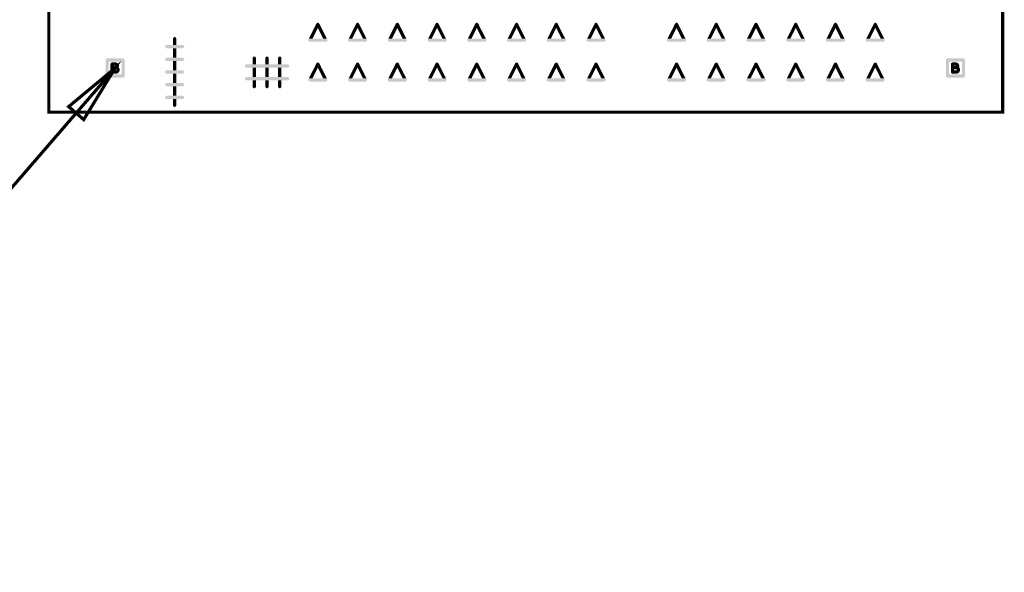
# Model space of a CAD drawing. Extents: x -16.7 to 17.3, y -13.5 to 8.5.
# Tile 17 of 37: x -0.2 to 2.2, y -1.3 to 0.1. Entities that reach past the tile are written whole.
import ezdxf

# ---------------------------------------------------------------- set-up
doc = ezdxf.new("R2010")
doc.units = 0
doc.layers.get('0').update_dxf_attribs({"linetype": 'CONTINUOUS'})
doc.layers.add('FAB_ART', color=2, linetype='CONTINUOUS')

# ---------------------------------------------------------------- blocks, each defined once
blk = doc.blocks.new('CUSTOM_1')
for points in [[(-0.024, 0.02), (-0.0239, 0.0209), (0.024, 0.02), (0.0238, 0.0209)], [(-0.024, 0.016), (-0.024, 0.02), (0.024, 0.016), (0.024, 0.02)], [(-0.024, -0.016), (-0.024, 0.016), (-0.016, -0.016), (-0.016, 0.016)], [(-0.0239, 0.0209), (-0.0235, 0.0217), (0.0238, 0.0209), (0.0236, 0.0217)], [(-0.0235, 0.0217), (-0.0231, 0.0225), (0.0236, 0.0217), (0.023, 0.0225)], [(-0.0231, 0.0225), (-0.0223, 0.0231), (0.023, 0.0225), (0.0225, 0.0231)], [(-0.0223, 0.0231), (-0.0217, 0.0236), (0.0225, 0.0231), (0.0215, 0.0236)], [(-0.0217, 0.0236), (-0.0204, 0.0239), (0.0215, 0.0236), (0.0209, 0.0239)], [(-0.0204, 0.0239), (-0.02, 0.024), (0.0209, 0.0239), (0.02, 0.024)], [(-0.0117, 0.01), (-0.0116, 0.0105), (0.0081, 0.01), (0.0078, 0.0105)], [(-0.0117, 0.0089), (-0.0117, 0.01), (0.0088, 0.0089), (0.0081, 0.01)], [(-0.0117, 0.0069), (-0.0117, 0.0089), (0.0095, 0.0069), (0.0088, 0.0089)], [(-0.0117, 0.0063), (-0.0117, 0.0069), (0.0096, 0.0063), (0.0095, 0.0069)], [(-0.0117, 0.006), (-0.0117, 0.0063), (0.0096, 0.006), (0.0096, 0.0063)], [(-0.0117, 0.0047), (-0.0117, 0.006), (-0.0037, 0.0047), (-0.0037, 0.006)], [(-0.0117, 0.0046), (-0.0117, 0.0047), (0.0095, 0.0046), (0.0095, 0.0047)], [(-0.0117, 0.0022), (-0.0117, 0.0046), (0.0088, 0.0022), (0.0095, 0.0046)], [(-0.0117, 0.0021), (-0.0117, 0.0022), (0.0088, 0.0021), (0.0088, 0.0022)], [(-0.0117, 0.0019), (-0.0117, 0.0021), (0.0087, 0.0019), (0.0088, 0.0021)], [(-0.0117, 0.0008), (-0.0117, 0.0019), (0.0098, 0.0008), (0.0087, 0.0019)], [(-0.0117, 0.0007), (-0.0117, 0.0008), (0.01, 0.0007), (0.0098, 0.0008)], [(-0.0117, -0.0009), (-0.0117, 0.0007), (0.0108, -0.0009), (0.01, 0.0007)], [(-0.0116, 0.0109), (-0.0111, 0.0118), (0.0074, 0.0109), (0.0065, 0.0118)], [(-0.0116, 0.0105), (-0.0116, 0.0109), (0.0078, 0.0105), (0.0074, 0.0109)], [(-0.0111, 0.0118), (-0.0109, 0.0123), (0.0065, 0.0118), (0.0059, 0.0123)], [(-0.0109, 0.0123), (-0.0108, 0.0125), (0.0059, 0.0123), (0.0056, 0.0125)], [(-0.0108, 0.0125), (-0.0106, 0.0127), (0.0056, 0.0125), (0.0052, 0.0127)], [(-0.0106, 0.0127), (-0.0094, 0.0136), (0.0052, 0.0127), (0.0031, 0.0136)], [(-0.0094, 0.0136), (-0.0091, 0.0137), (0.0031, 0.0136), (0.0029, 0.0137)], [(-0.0091, 0.0137), (-0.008, 0.0139), (0.0029, 0.0137), (0.0021, 0.0139)], [(-0.008, 0.0139), (-0.0077, 0.014), (0.0021, 0.0139), (0.0013, 0.014)], [(0.0013, 0.0057), (0.0005, 0.006), (0.0097, 0.0057), (0.0096, 0.006)], [(0.0011, 0.0047), (0.0013, 0.0049), (0.0095, 0.0047), (0.0096, 0.0049)], [(0.0014, 0.0056), (0.0013, 0.0057), (0.0097, 0.0056), (0.0097, 0.0057)], [(0.0013, 0.0049), (0.0014, 0.0051), (0.0096, 0.0049), (0.0096, 0.0051)], [(0.0015, 0.0055), (0.0014, 0.0056), (0.0097, 0.0055), (0.0097, 0.0056)], [(0.0014, 0.0051), (0.0015, 0.0055), (0.0096, 0.0051), (0.0097, 0.0055)], [(0.016, -0.016), (0.016, 0.016), (0.024, -0.016), (0.024, 0.016)], [(-0.024, -0.02), (-0.024, -0.016), (0.024, -0.02), (0.024, -0.016)], [(-0.0238, -0.0209), (-0.024, -0.02), (0.0239, -0.0209), (0.024, -0.02)], [(-0.0236, -0.0217), (-0.0238, -0.0209), (0.0235, -0.0217), (0.0239, -0.0209)], [(-0.023, -0.0225), (-0.0236, -0.0217), (0.0231, -0.0225), (0.0235, -0.0217)], [(-0.0225, -0.0231), (-0.023, -0.0225), (0.0223, -0.0231), (0.0231, -0.0225)], [(-0.0215, -0.0236), (-0.0225, -0.0231), (0.0217, -0.0236), (0.0223, -0.0231)], [(-0.0209, -0.0239), (-0.0215, -0.0236), (0.0204, -0.0239), (0.0217, -0.0236)], [(-0.02, -0.024), (-0.0209, -0.0239), (0.02, -0.024), (0.0204, -0.0239)], [(-0.0117, -0.0032), (-0.0117, -0.0009), (0.0115, -0.0032), (0.0108, -0.0009)], [(-0.0117, -0.0033), (-0.0117, -0.0032), (0.0115, -0.0033), (0.0115, -0.0032)], [(-0.0117, -0.006), (-0.0117, -0.0033), (-0.0037, -0.006), (-0.0037, -0.0033)], [(-0.0117, -0.0078), (-0.0117, -0.006), (0.0108, -0.0078), (0.0114, -0.006)], [(-0.0117, -0.0083), (-0.0117, -0.0078), (0.0106, -0.0083), (0.0108, -0.0078)], [(-0.0117, -0.0089), (-0.0117, -0.0083), (0.0103, -0.0089), (0.0106, -0.0083)], [(-0.0117, -0.01), (-0.0117, -0.0089), (0.0096, -0.01), (0.0103, -0.0089)], [(-0.0115, -0.0109), (-0.0117, -0.01), (0.009, -0.0109), (0.0096, -0.01)], [(-0.0113, -0.0117), (-0.0115, -0.0109), (0.0081, -0.0117), (0.009, -0.0109)], [(-0.0109, -0.0121), (-0.0113, -0.0117), (0.0076, -0.0121), (0.0081, -0.0117)], [(-0.0102, -0.0131), (-0.0109, -0.0121), (0.0059, -0.0131), (0.0076, -0.0121)], [(-0.0094, -0.0135), (-0.0102, -0.0131), (0.0053, -0.0135), (0.0059, -0.0131)], [(-0.0092, -0.0136), (-0.0094, -0.0135), (0.0051, -0.0136), (0.0053, -0.0135)], [(-0.0086, -0.0139), (-0.0092, -0.0136), (0.0038, -0.0139), (0.0051, -0.0136)], [(-0.0077, -0.014), (-0.0086, -0.0139), (0.0033, -0.014), (0.0038, -0.0139)], [(0.0029, -0.0036), (0.0021, -0.0033), (0.0116, -0.0036), (0.0115, -0.0033)], [(0.0023, -0.006), (0.0029, -0.0057), (0.0114, -0.006), (0.0114, -0.0057)], [(0.0031, -0.0038), (0.0029, -0.0036), (0.0116, -0.0038), (0.0116, -0.0036)], [(0.0029, -0.0057), (0.003, -0.0054), (0.0114, -0.0057), (0.0115, -0.0054)], [(0.003, -0.0054), (0.0033, -0.005), (0.0115, -0.0054), (0.0116, -0.005)], [(0.0034, -0.0041), (0.0031, -0.0038), (0.0117, -0.0041), (0.0116, -0.0038)], [(0.0033, -0.005), (0.0034, -0.0049), (0.0116, -0.005), (0.0116, -0.0049)], [(0.0035, -0.0043), (0.0034, -0.0041), (0.0117, -0.0043), (0.0117, -0.0041)], [(0.0034, -0.0049), (0.0035, -0.0043), (0.0116, -0.0049), (0.0117, -0.0043)]]:
    blk.add_solid(points)
blk = doc.blocks.new('CUSTOM_4')
for points in [[(-0.024, 0), (-0.0239, 0.0009), (0.024, 0), (0.0238, 0.0009)], [(-0.0238, -0.0009), (-0.024, 0), (0.0239, -0.0009), (0.024, 0)], [(-0.0239, 0.0009), (-0.0235, 0.0017), (0.0238, 0.0009), (0.0236, 0.0017)], [(-0.0235, 0.0017), (-0.0231, 0.0025), (0.0236, 0.0017), (0.023, 0.0025)], [(-0.0231, 0.0025), (-0.0223, 0.0031), (0.023, 0.0025), (0.0225, 0.0031)], [(-0.0223, 0.0031), (-0.0217, 0.0036), (0.0225, 0.0031), (0.0215, 0.0036)], [(-0.0217, 0.0036), (-0.0204, 0.0039), (0.0215, 0.0036), (0.0209, 0.0039)], [(-0.0204, 0.0039), (-0.02, 0.004), (0.0209, 0.0039), (0.02, 0.004)], [(-0.004, 0.02), (-0.0036, 0.0217), (0.004, 0.02), (0.0036, 0.0217)], [(-0.004, 0.004), (-0.004, 0.02), (0.004, 0.004), (0.004, 0.02)], [(-0.0036, 0.0217), (-0.0025, 0.0231), (0.0036, 0.0217), (0.0025, 0.0231)], [(-0.0025, 0.0231), (-0.0009, 0.0239), (0.0025, 0.0231), (0.0009, 0.0239)], [(-0.0009, 0.0239), (-0.0009, 0.0239), (0.0009, 0.0239), (-0.0009, 0.0239)], [(-0.0236, -0.0017), (-0.0238, -0.0009), (0.0235, -0.0017), (0.0239, -0.0009)], [(-0.023, -0.0025), (-0.0236, -0.0017), (0.0231, -0.0025), (0.0235, -0.0017)], [(-0.0225, -0.0031), (-0.023, -0.0025), (0.0223, -0.0031), (0.0231, -0.0025)], [(-0.0215, -0.0036), (-0.0225, -0.0031), (0.0217, -0.0036), (0.0223, -0.0031)], [(-0.0209, -0.0039), (-0.0215, -0.0036), (0.0204, -0.0039), (0.0217, -0.0036)], [(-0.02, -0.004), (-0.0209, -0.0039), (0.02, -0.004), (0.0204, -0.0039)], [(-0.004, -0.02), (-0.004, -0.004), (0.004, -0.02), (0.004, -0.004)], [(-0.0036, -0.0217), (-0.004, -0.02), (0.0036, -0.0217), (0.004, -0.02)], [(-0.0025, -0.0231), (-0.0036, -0.0217), (0.0025, -0.0231), (0.0036, -0.0217)], [(-0.0009, -0.0239), (-0.0025, -0.0231), (0.0009, -0.0239), (0.0025, -0.0231)]]:
    blk.add_solid(points)
blk = doc.blocks.new('CUSTOM_7')
for points in [[(-0.0225, -0.016), (-0.0089, 0.0111), (-0.0135, -0.016), (0, 0.0111)], [(-0.0089, 0.0111), (-0.0036, 0.0218), (0.0089, 0.0111), (0.0036, 0.0218)], [(-0.0036, 0.0218), (-0.0025, 0.0231), (0.0036, 0.0218), (0.0025, 0.0231)], [(-0.0025, 0.0231), (-0.0024, 0.0232), (0.0025, 0.0231), (0.0024, 0.0232)], [(-0.0024, 0.0232), (-0.0009, 0.0239), (0.0024, 0.0232), (0.0009, 0.0239)], [(-0.0009, 0.0239), (0.0008, 0.0239), (0.0009, 0.0239), (0.0008, 0.0239)], [(0.0135, -0.016), (0, 0.0111), (0.0225, -0.016), (0.0089, 0.0111)], [(-0.024, -0.02), (-0.0236, -0.0182), (0.024, -0.02), (0.0236, -0.0182)], [(-0.0238, -0.0209), (-0.024, -0.02), (0.0239, -0.0209), (0.024, -0.02)], [(-0.0236, -0.0217), (-0.0238, -0.0209), (0.0235, -0.0217), (0.0239, -0.0209)], [(-0.0236, -0.0182), (-0.0225, -0.016), (0.0236, -0.0182), (0.0225, -0.016)], [(-0.023, -0.0225), (-0.0236, -0.0217), (0.0231, -0.0225), (0.0235, -0.0217)], [(-0.0225, -0.0231), (-0.023, -0.0225), (0.0223, -0.0231), (0.0231, -0.0225)], [(-0.0215, -0.0236), (-0.0225, -0.0231), (0.0217, -0.0236), (0.0223, -0.0231)], [(-0.0209, -0.0239), (-0.0215, -0.0236), (0.0204, -0.0239), (0.0217, -0.0236)], [(-0.02, -0.024), (-0.0209, -0.0239), (0.02, -0.024), (0.0204, -0.0239)]]:
    blk.add_solid(points)

msp = doc.modelspace()

# ---------------------------------------------------------------- linework, layer by layer
at = {"layer": 'FAB_ART', "const_width": 0.008}
for points in [[(-0.16675, -0.111), (-0.16675, 1.989), (-0.082, 1.989), (-0.059, 1.989), (2.0025, 1.989), (2.0135, 1.989), (2.23325, 1.989), (2.23325, -0.0849), (2.23325, -0.111), (-0.16675, -0.111)], [(0, 0), (-1.093, -1.266), (-1.989, -1.266)], [(-0.0791, -0.12988), (0, 0), (-0.11695, -0.0972), (-0.0791, -0.12988)]]:
    msp.add_lwpolyline(points, dxfattribs=at)

# ---------------------------------------------------------------- block references
at = {"layer": 'FAB_ART'}
for name, p in [('CUSTOM_7', (0.51, 0.09)), ('CUSTOM_7', (0.61, 0.09)), ('CUSTOM_7', (0.71, 0.09)), ('CUSTOM_7', (0.81, 0.09)), ('CUSTOM_7', (0.91, 0.09)), ('CUSTOM_7', (1.01, 0.09)), ('CUSTOM_7', (1.11, 0.09)), ('CUSTOM_7', (1.21, 0.09)), ('CUSTOM_7', (1.4125, 0.09)), ('CUSTOM_7', (1.5125, 0.09)), ('CUSTOM_7', (1.6125, 0.09)), ('CUSTOM_7', (1.7125, 0.09)), ('CUSTOM_7', (1.8125, 0.09)), ('CUSTOM_7', (1.9125, 0.09)), ('CUSTOM_4', (0.14975, 0.054)), ('CUSTOM_4', (0.14975, 0.022)), ('CUSTOM_4', (0.35012, 0.005)), ('CUSTOM_4', (0.38212, 0.005)), ('CUSTOM_4', (0.41412, 0.005)), ('CUSTOM_1', (0, 0)), ('CUSTOM_4', (0.14975, -0.01)), ('CUSTOM_7', (0.51, -0.01)), ('CUSTOM_7', (0.61, -0.01)), ('CUSTOM_7', (0.71, -0.01)), ('CUSTOM_7', (0.81, -0.01)), ('CUSTOM_7', (0.91, -0.01)), ('CUSTOM_7', (1.01, -0.01)), ('CUSTOM_7', (1.11, -0.01)), ('CUSTOM_7', (1.21, -0.01)), ('CUSTOM_7', (1.4125, -0.01)), ('CUSTOM_7', (1.5125, -0.01)), ('CUSTOM_7', (1.6125, -0.01)), ('CUSTOM_7', (1.7125, -0.01)), ('CUSTOM_7', (1.8125, -0.01)), ('CUSTOM_7', (1.9125, -0.01)), ('CUSTOM_1', (2.1145, 0)), ('CUSTOM_4', (0.14975, -0.042)), ('CUSTOM_4', (0.35012, -0.027)), ('CUSTOM_4', (0.38212, -0.027)), ('CUSTOM_4', (0.41412, -0.027)), ('CUSTOM_4', (0.14975, -0.074))]:
    msp.add_blockref(name, p, dxfattribs=at)

doc.saveas('drawing.dxf')
